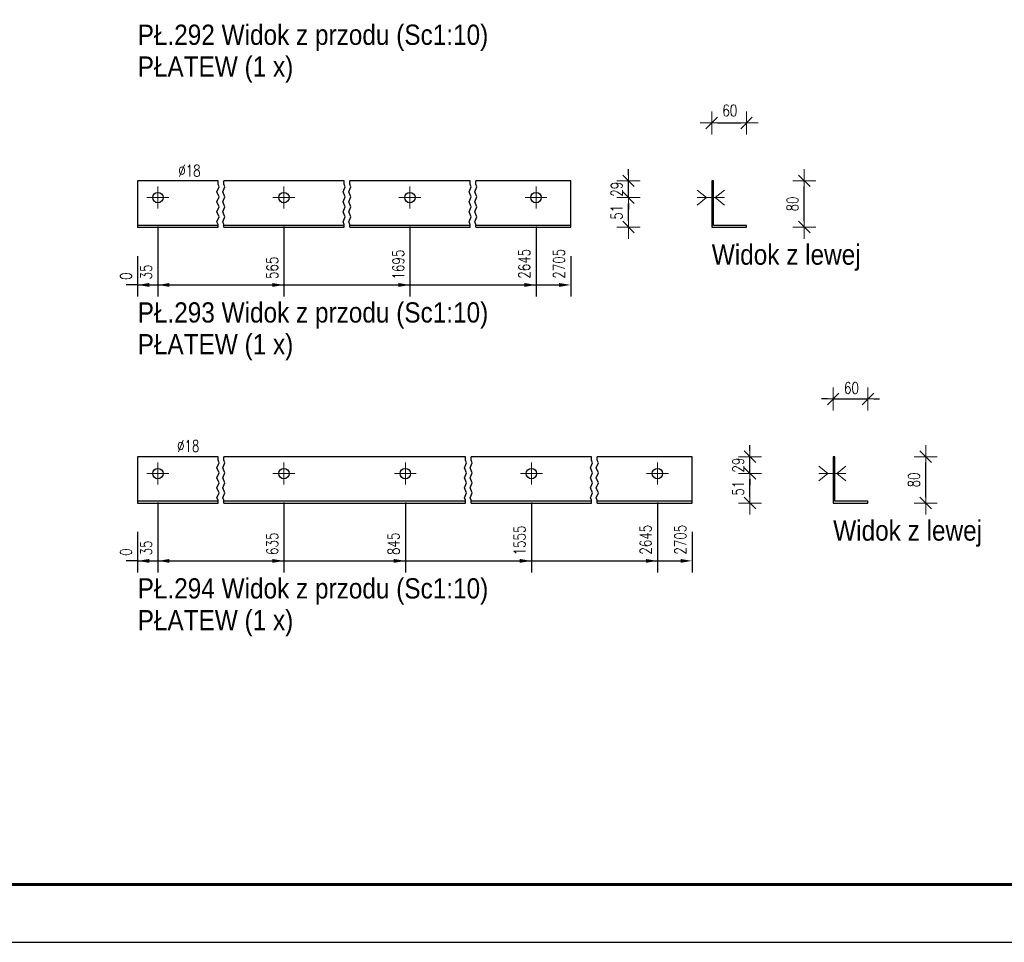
# Model space of a CAD drawing. Header units: millimetres. Extents: x -134 to 978, y 9358 to 10027.
# Tile 28 of 44: x 434 to 604, y 9358 to 9517. Entities that reach past the tile are written whole.
import ezdxf

# ---------------------------------------------------------------- set-up
doc = ezdxf.new("R2010")
doc.units = ezdxf.units.MM
doc.header["$LTSCALE"] = 10
doc.linetypes.add('HIDDEN', pattern=[0.375, 0.25, -0.125])
doc.linetypes.add('MITTE', pattern=[2, 1.25, -0.25, 0.25, -0.25])
doc.layers.get('Defpoints').update_dxf_attribs({"color": 1})
doc.layers.add('_FORMATKA', color=8, linetype='Continuous', plot=False)
for name, color, linetype, lineweight in [('_RAMKA', 7, 'Continuous', 35), ('PS_Bolt', 4, 'Continuous', 13), ('PS_DIM', 4, 'Continuous', 13), ('PS_Hidden', 2, 'HIDDEN', 9), ('PS_Mid', 5, 'MITTE', 15), ('PS_Shape', 161, 'Continuous', 30), ('PS_SOLID', 7, 'Continuous', 30), ('PS_TEXT', 3, 'Continuous', 18)]:
    doc.layers.add(name, color=color, linetype=linetype, lineweight=lineweight)
doc.styles.add('gil', font='txt', dxfattribs={"width": 0.9})
doc.styles.add('simplex', font='simplex.shx', dxfattribs={"width": 0.75})
doc.dimstyles.new('1_10_GŁ_DS1-LS10', dxfattribs={"dimtxt": 2, "dimasz": 2, "dimexe": 2, "dimexo": 5, "dimgap": 1, "dimtad": 1, "dimjust": 4, "dimdec": 0, "dimlfac": 10, "dimtxsty": 'simplex', "dimblk1": 'NONE', "dimsah": 1, "dimcen": 2, "dimclrd": 256, "dimclre": 256, "dimclrt": 3, "dimadec": 1, "dimazin": 0, "dimtfac": 1, "dimtdec": 0, "dimtmove": 2, "dimatfit": 3, "dimfxl": 1, "dimarcsym": 0})
doc.dimstyles.new('1_10_PRZ_DS1-LS10', dxfattribs={"dimtxt": 2, "dimasz": 1, "dimexe": 2, "dimexo": 5, "dimgap": 1, "dimtad": 1, "dimdec": 0, "dimlfac": 10, "dimtxsty": 'simplex', "dimblk": 'dimznak', "dimcen": 2, "dimse1": 1, "dimse2": 1, "dimclrt": 3, "dimadec": 1, "dimazin": 0, "dimtfac": 1, "dimtdec": 0, "dimtix": 1, "dimtmove": 2, "dimatfit": 3, "dimldrblk": 'dim-grot', "dimfxl": 1, "dimarcsym": 0})

# ---------------------------------------------------------------- blocks, each defined once
blk = doc.blocks.new('*D387')
at = {"layer": 'Defpoints', "color": 0, "transparency": 16777216}
for p in [(454.3, 9481.44), (454.3, 9481.44), (454.3, 9471.44)]:
    blk.add_point(p, dxfattribs=at)
at = {"layer": 'PS_DIM', "lineweight": -2, "transparency": 16777216}
for p, q in [((454.3, 9476.44), (454.3, 9469.44)), ((454.3, 9476.44), (454.3, 9469.44)), ((454.3, 9471.44), (452.3, 9471.44)), ((454.3, 9471.44), (454.3, 9471.44)), ((456.3, 9471.44), (458.3, 9471.44))]:
    blk.add_line(p, q, dxfattribs=at)
at = {"layer": 'PS_DIM', "transparency": 16777216}
blk.add_solid([(456.3, 9471.77), (456.3, 9471.11), (454.3, 9471.44)], dxfattribs=at)
at = {"layer": 'PS_DIM', "color": 3, "transparency": 16777216, "insert": (452.28, 9472.96), "char_height": 2, "attachment_point": 5, "rotation": 90, "style": 'simplex'}
blk.add_mtext('0', dxfattribs=at)
blk = doc.blocks.new('_None')
blk = doc.blocks.new('*D388')
at = {"layer": 'Defpoints', "color": 0, "transparency": 16777216}
for p in [(457.8, 9486.54), (454.3, 9481.44), (457.8, 9471.44)]:
    blk.add_point(p, dxfattribs=at)
at = {"layer": 'PS_DIM', "lineweight": -2, "transparency": 16777216}
for p, q in [((457.8, 9481.54), (457.8, 9469.44)), ((454.3, 9476.44), (454.3, 9469.44)), ((454.3, 9471.44), (452.3, 9471.44)), ((454.3, 9471.44), (457.8, 9471.44)), ((459.8, 9471.44), (461.8, 9471.44))]:
    blk.add_line(p, q, dxfattribs=at)
at = {"layer": 'PS_DIM', "transparency": 16777216}
blk.add_solid([(459.8, 9471.77), (459.8, 9471.11), (457.8, 9471.44)], dxfattribs=at)
at = {"layer": 'PS_DIM', "color": 3, "transparency": 16777216, "insert": (455.78, 9473.67), "char_height": 2, "attachment_point": 5, "rotation": 90, "style": 'simplex'}
blk.add_mtext('35', dxfattribs=at)
blk = doc.blocks.new('*D389')
at = {"layer": 'Defpoints', "color": 0, "transparency": 16777216}
for p in [(479.6, 9486.54), (454.3, 9481.44), (479.6, 9471.44)]:
    blk.add_point(p, dxfattribs=at)
at = {"layer": 'PS_DIM', "lineweight": -2, "transparency": 16777216}
for p, q in [((479.6, 9481.54), (479.6, 9469.44)), ((454.3, 9476.44), (454.3, 9469.44)), ((454.3, 9471.44), (477.6, 9471.44))]:
    blk.add_line(p, q, dxfattribs=at)
at = {"layer": 'PS_DIM', "transparency": 16777216}
blk.add_solid([(477.6, 9471.77), (477.6, 9471.11), (479.6, 9471.44)], dxfattribs=at)
at = {"layer": 'PS_DIM', "color": 3, "transparency": 16777216, "insert": (477.58, 9474.39), "char_height": 2, "attachment_point": 5, "rotation": 90, "style": 'simplex'}
blk.add_mtext('565', dxfattribs=at)
blk = doc.blocks.new('*D390')
at = {"layer": 'Defpoints', "color": 0, "transparency": 16777216}
for p in [(501.4, 9486.54), (454.3, 9481.44), (501.4, 9471.44)]:
    blk.add_point(p, dxfattribs=at)
at = {"layer": 'PS_DIM', "lineweight": -2, "transparency": 16777216}
for p, q in [((501.4, 9481.54), (501.4, 9469.44)), ((454.3, 9476.44), (454.3, 9469.44)), ((454.3, 9471.44), (499.4, 9471.44))]:
    blk.add_line(p, q, dxfattribs=at)
at = {"layer": 'PS_DIM', "transparency": 16777216}
blk.add_solid([(499.4, 9471.77), (499.4, 9471.11), (501.4, 9471.44)], dxfattribs=at)
at = {"layer": 'PS_DIM', "color": 3, "transparency": 16777216, "insert": (499.38, 9474.96), "char_height": 2, "attachment_point": 5, "rotation": 90, "style": 'simplex'}
blk.add_mtext('1695', dxfattribs=at)
blk = doc.blocks.new('*D391')
at = {"layer": 'Defpoints', "color": 0, "transparency": 16777216}
for p in [(523.2, 9486.54), (454.3, 9481.44), (523.2, 9471.44)]:
    blk.add_point(p, dxfattribs=at)
at = {"layer": 'PS_DIM', "lineweight": -2, "transparency": 16777216}
for p, q in [((523.2, 9481.54), (523.2, 9469.44)), ((454.3, 9476.44), (454.3, 9469.44)), ((454.3, 9471.44), (521.2, 9471.44))]:
    blk.add_line(p, q, dxfattribs=at)
at = {"layer": 'PS_DIM', "transparency": 16777216}
blk.add_solid([(521.2, 9471.77), (521.2, 9471.11), (523.2, 9471.44)], dxfattribs=at)
at = {"layer": 'PS_DIM', "color": 3, "transparency": 16777216, "insert": (521.18, 9475.1), "char_height": 2, "attachment_point": 5, "rotation": 90, "style": 'simplex'}
blk.add_mtext('2645', dxfattribs=at)
blk = doc.blocks.new('*D392')
at = {"layer": 'Defpoints', "color": 0, "transparency": 16777216}
for p in [(454.3, 9481.44), (529.2, 9481.44), (529.2, 9471.44)]:
    blk.add_point(p, dxfattribs=at)
at = {"layer": 'PS_DIM', "lineweight": -2, "transparency": 16777216}
for p, q in [((454.3, 9476.44), (454.3, 9469.44)), ((529.2, 9476.44), (529.2, 9469.44)), ((454.3, 9471.44), (527.2, 9471.44))]:
    blk.add_line(p, q, dxfattribs=at)
at = {"layer": 'PS_DIM', "transparency": 16777216}
blk.add_solid([(527.2, 9471.77), (527.2, 9471.11), (529.2, 9471.44)], dxfattribs=at)
at = {"layer": 'PS_DIM', "color": 3, "transparency": 16777216, "insert": (527.18, 9475.1), "char_height": 2, "attachment_point": 5, "rotation": 90, "style": 'simplex'}
blk.add_mtext('2705', dxfattribs=at)
blk = doc.blocks.new('dimznak')
at = {"color": 0}
for points in [[(0, 2), (0, -2)], [(-2, 0), (2, 0)]]:
    blk.add_lwpolyline(points, dxfattribs=at)
at = {"color": 2}
blk.add_lwpolyline([(1, 1), (-1, -1)], dxfattribs=at)
blk = doc.blocks.new('*D393')
at = {"layer": 'Defpoints', "color": 0, "transparency": 16777216}
for p in [(523.2, 9486.54), (539.2, 9486.54), (523.2, 9481.44)]:
    blk.add_point(p, dxfattribs=at)
at = {"layer": 'PS_DIM', "color": 0, "lineweight": -2, "transparency": 16777216}
blk.add_line((539.2, 9482.44), (539.2, 9485.54), dxfattribs=at)
for p, rotation in [((539.2, 9486.54), 90), ((539.2, 9481.44), 270)]:
    blk.add_blockref('dimznak', p, dxfattribs=dict(at, rotation=rotation))
at = {"layer": 'PS_DIM', "color": 3, "transparency": 16777216, "insert": (537.16, 9483.99), "char_height": 2, "attachment_point": 5, "rotation": 90, "style": 'simplex'}
blk.add_mtext('51', dxfattribs=at)
blk = doc.blocks.new('dim-grot')
blk.add_hatch(color=256).paths.add_polyline_path([(0, 0), (-2, 0.5), (-2, -0.5)])
blk.add_lwpolyline([(0, 0), (-2, 0.5), (-2, -0.5), (0, 0)])
blk = doc.blocks.new('*D394')
at = {"layer": 'Defpoints', "color": 0, "transparency": 16777216}
for p in [(523.2, 9489.44), (539.2, 9489.44), (523.2, 9486.54)]:
    blk.add_point(p, dxfattribs=at)
at = {"layer": 'PS_DIM', "color": 0, "lineweight": -2, "transparency": 16777216}
for p, q in [((539.2, 9490.44), (539.2, 9491.44)), ((539.2, 9486.54), (539.2, 9489.44)), ((539.2, 9485.54), (539.2, 9484.54))]:
    blk.add_line(p, q, dxfattribs=at)
for p, rotation in [((539.2, 9489.44), 270), ((539.2, 9486.54), 90)]:
    blk.add_blockref('dimznak', p, dxfattribs=dict(at, rotation=rotation))
at = {"layer": 'PS_DIM', "color": 3, "transparency": 16777216, "insert": (537.16, 9487.99), "char_height": 2, "attachment_point": 5, "rotation": 90, "style": 'simplex'}
blk.add_mtext('29', dxfattribs=at)
blk = doc.blocks.new('*D395')
at = {"layer": 'Defpoints', "color": 0, "transparency": 16777216}
for p in [(559.6, 9499.44), (553.6, 9489.44), (559.6, 9481.59)]:
    blk.add_point(p, dxfattribs=at)
at = {"layer": 'PS_DIM', "color": 0, "lineweight": -2, "transparency": 16777216}
blk.add_line((554.6, 9499.44), (558.6, 9499.44), dxfattribs=at)
at = {"layer": 'PS_DIM', "color": 0, "lineweight": -2, "transparency": 16777216, "rotation": 180}
blk.add_blockref('dimznak', (553.6, 9499.44), dxfattribs=at)
at = {"layer": 'PS_DIM', "color": 0, "lineweight": -2, "transparency": 16777216}
blk.add_blockref('dimznak', (559.6, 9499.44), dxfattribs=at)
at = {"layer": 'PS_DIM', "color": 3, "transparency": 16777216, "insert": (556.72, 9501.59), "char_height": 2, "attachment_point": 5, "style": 'simplex'}
blk.add_mtext('60', dxfattribs=at)
blk = doc.blocks.new('*D396')
at = {"layer": 'Defpoints', "color": 0, "transparency": 16777216}
for p in [(559.6, 9489.44), (569.6, 9489.44), (559.6, 9481.44)]:
    blk.add_point(p, dxfattribs=at)
at = {"layer": 'PS_DIM', "color": 0, "lineweight": -2, "transparency": 16777216}
blk.add_line((569.6, 9482.44), (569.6, 9488.44), dxfattribs=at)
for p, rotation in [((569.6, 9489.44), 90), ((569.6, 9481.44), 270)]:
    blk.add_blockref('dimznak', p, dxfattribs=dict(at, rotation=rotation))
at = {"layer": 'PS_DIM', "color": 3, "transparency": 16777216, "insert": (567.56, 9485.44), "char_height": 2, "attachment_point": 5, "rotation": 90, "style": 'simplex'}
blk.add_mtext('80', dxfattribs=at)
blk = doc.blocks.new('*D397')
at = {"layer": 'Defpoints', "color": 0, "transparency": 16777216}
for p in [(454.3, 9433.74), (454.3, 9433.74), (454.3, 9423.74)]:
    blk.add_point(p, dxfattribs=at)
at = {"layer": 'PS_DIM', "lineweight": -2, "transparency": 16777216}
for p, q in [((454.3, 9428.74), (454.3, 9421.74)), ((454.3, 9428.74), (454.3, 9421.74)), ((454.3, 9423.74), (452.3, 9423.74)), ((454.3, 9423.74), (454.3, 9423.74)), ((456.3, 9423.74), (458.3, 9423.74))]:
    blk.add_line(p, q, dxfattribs=at)
at = {"layer": 'PS_DIM', "transparency": 16777216}
blk.add_solid([(456.3, 9424.07), (456.3, 9423.41), (454.3, 9423.74)], dxfattribs=at)
at = {"layer": 'PS_DIM', "color": 3, "transparency": 16777216, "insert": (452.28, 9425.26), "char_height": 2, "attachment_point": 5, "rotation": 90, "style": 'simplex'}
blk.add_mtext('0', dxfattribs=at)
blk = doc.blocks.new('*D398')
at = {"layer": 'Defpoints', "color": 0, "transparency": 16777216}
for p in [(457.8, 9438.84), (454.3, 9433.74), (457.8, 9423.74)]:
    blk.add_point(p, dxfattribs=at)
at = {"layer": 'PS_DIM', "lineweight": -2, "transparency": 16777216}
for p, q in [((457.8, 9433.84), (457.8, 9421.74)), ((454.3, 9428.74), (454.3, 9421.74)), ((454.3, 9423.74), (452.3, 9423.74)), ((454.3, 9423.74), (457.8, 9423.74)), ((459.8, 9423.74), (461.8, 9423.74))]:
    blk.add_line(p, q, dxfattribs=at)
at = {"layer": 'PS_DIM', "transparency": 16777216}
blk.add_solid([(459.8, 9424.07), (459.8, 9423.41), (457.8, 9423.74)], dxfattribs=at)
at = {"layer": 'PS_DIM', "color": 3, "transparency": 16777216, "insert": (455.78, 9425.97), "char_height": 2, "attachment_point": 5, "rotation": 90, "style": 'simplex'}
blk.add_mtext('35', dxfattribs=at)
blk = doc.blocks.new('*D399')
at = {"layer": 'Defpoints', "color": 0, "transparency": 16777216}
for p in [(479.6, 9438.84), (454.3, 9433.74), (479.6, 9423.74)]:
    blk.add_point(p, dxfattribs=at)
at = {"layer": 'PS_DIM', "lineweight": -2, "transparency": 16777216}
for p, q in [((479.6, 9433.84), (479.6, 9421.74)), ((454.3, 9428.74), (454.3, 9421.74)), ((454.3, 9423.74), (477.6, 9423.74))]:
    blk.add_line(p, q, dxfattribs=at)
at = {"layer": 'PS_DIM', "transparency": 16777216}
blk.add_solid([(477.6, 9424.07), (477.6, 9423.41), (479.6, 9423.74)], dxfattribs=at)
at = {"layer": 'PS_DIM', "color": 3, "transparency": 16777216, "insert": (477.58, 9426.69), "char_height": 2, "attachment_point": 5, "rotation": 90, "style": 'simplex'}
blk.add_mtext('635', dxfattribs=at)
blk = doc.blocks.new('*D400')
at = {"layer": 'Defpoints', "color": 0, "transparency": 16777216}
for p in [(500.6, 9438.84), (454.3, 9433.74), (500.6, 9423.74)]:
    blk.add_point(p, dxfattribs=at)
at = {"layer": 'PS_DIM', "lineweight": -2, "transparency": 16777216}
for p, q in [((500.6, 9433.84), (500.6, 9421.74)), ((454.3, 9428.74), (454.3, 9421.74)), ((454.3, 9423.74), (498.6, 9423.74))]:
    blk.add_line(p, q, dxfattribs=at)
at = {"layer": 'PS_DIM', "transparency": 16777216}
blk.add_solid([(498.6, 9424.07), (498.6, 9423.41), (500.6, 9423.74)], dxfattribs=at)
at = {"layer": 'PS_DIM', "color": 3, "transparency": 16777216, "insert": (498.58, 9426.69), "char_height": 2, "attachment_point": 5, "rotation": 90, "style": 'simplex'}
blk.add_mtext('845', dxfattribs=at)
blk = doc.blocks.new('*D401')
at = {"layer": 'Defpoints', "color": 0, "transparency": 16777216}
for p in [(522.4, 9438.84), (454.3, 9433.74), (522.4, 9423.74)]:
    blk.add_point(p, dxfattribs=at)
at = {"layer": 'PS_DIM', "lineweight": -2, "transparency": 16777216}
for p, q in [((522.4, 9433.84), (522.4, 9421.74)), ((454.3, 9428.74), (454.3, 9421.74)), ((454.3, 9423.74), (520.4, 9423.74))]:
    blk.add_line(p, q, dxfattribs=at)
at = {"layer": 'PS_DIM', "transparency": 16777216}
blk.add_solid([(520.4, 9424.07), (520.4, 9423.41), (522.4, 9423.74)], dxfattribs=at)
at = {"layer": 'PS_DIM', "color": 3, "transparency": 16777216, "insert": (520.38, 9427.26), "char_height": 2, "attachment_point": 5, "rotation": 90, "style": 'simplex'}
blk.add_mtext('1555', dxfattribs=at)
blk = doc.blocks.new('*D402')
at = {"layer": 'Defpoints', "color": 0, "transparency": 16777216}
for p in [(544.2, 9438.84), (454.3, 9433.74), (544.2, 9423.74)]:
    blk.add_point(p, dxfattribs=at)
at = {"layer": 'PS_DIM', "lineweight": -2, "transparency": 16777216}
for p, q in [((544.2, 9433.84), (544.2, 9421.74)), ((454.3, 9428.74), (454.3, 9421.74)), ((454.3, 9423.74), (542.2, 9423.74))]:
    blk.add_line(p, q, dxfattribs=at)
at = {"layer": 'PS_DIM', "transparency": 16777216}
blk.add_solid([(542.2, 9424.07), (542.2, 9423.41), (544.2, 9423.74)], dxfattribs=at)
at = {"layer": 'PS_DIM', "color": 3, "transparency": 16777216, "insert": (542.18, 9427.4), "char_height": 2, "attachment_point": 5, "rotation": 90, "style": 'simplex'}
blk.add_mtext('2645', dxfattribs=at)
blk = doc.blocks.new('*D403')
at = {"layer": 'Defpoints', "color": 0, "transparency": 16777216}
for p in [(454.3, 9433.74), (550.2, 9433.74), (550.2, 9423.74)]:
    blk.add_point(p, dxfattribs=at)
at = {"layer": 'PS_DIM', "lineweight": -2, "transparency": 16777216}
for p, q in [((454.3, 9428.74), (454.3, 9421.74)), ((550.2, 9428.74), (550.2, 9421.74)), ((454.3, 9423.74), (548.2, 9423.74))]:
    blk.add_line(p, q, dxfattribs=at)
at = {"layer": 'PS_DIM', "transparency": 16777216}
blk.add_solid([(548.2, 9424.07), (548.2, 9423.41), (550.2, 9423.74)], dxfattribs=at)
at = {"layer": 'PS_DIM', "color": 3, "transparency": 16777216, "insert": (548.18, 9427.4), "char_height": 2, "attachment_point": 5, "rotation": 90, "style": 'simplex'}
blk.add_mtext('2705', dxfattribs=at)
blk = doc.blocks.new('*D404')
at = {"layer": 'Defpoints', "color": 0, "transparency": 16777216}
for p in [(544.2, 9438.84), (560.2, 9438.84), (544.2, 9433.74)]:
    blk.add_point(p, dxfattribs=at)
at = {"layer": 'PS_DIM', "color": 0, "lineweight": -2, "transparency": 16777216}
blk.add_line((560.2, 9434.74), (560.2, 9437.84), dxfattribs=at)
for p, rotation in [((560.2, 9438.84), 90), ((560.2, 9433.74), 270)]:
    blk.add_blockref('dimznak', p, dxfattribs=dict(at, rotation=rotation))
at = {"layer": 'PS_DIM', "color": 3, "transparency": 16777216, "insert": (558.16, 9436.29), "char_height": 2, "attachment_point": 5, "rotation": 90, "style": 'simplex'}
blk.add_mtext('51', dxfattribs=at)
blk = doc.blocks.new('*D405')
at = {"layer": 'Defpoints', "color": 0, "transparency": 16777216}
for p in [(544.2, 9441.74), (560.2, 9441.74), (544.2, 9438.84)]:
    blk.add_point(p, dxfattribs=at)
at = {"layer": 'PS_DIM', "color": 0, "lineweight": -2, "transparency": 16777216}
for p, q in [((560.2, 9442.74), (560.2, 9443.74)), ((560.2, 9438.84), (560.2, 9441.74)), ((560.2, 9437.84), (560.2, 9436.84))]:
    blk.add_line(p, q, dxfattribs=at)
for p, rotation in [((560.2, 9441.74), 270), ((560.2, 9438.84), 90)]:
    blk.add_blockref('dimznak', p, dxfattribs=dict(at, rotation=rotation))
at = {"layer": 'PS_DIM', "color": 3, "transparency": 16777216, "insert": (558.16, 9440.29), "char_height": 2, "attachment_point": 5, "rotation": 90, "style": 'simplex'}
blk.add_mtext('29', dxfattribs=at)
blk = doc.blocks.new('*D406')
at = {"layer": 'Defpoints', "color": 0, "transparency": 16777216}
for p in [(580.6, 9451.74), (574.6, 9441.74), (580.6, 9434.04)]:
    blk.add_point(p, dxfattribs=at)
at = {"layer": 'PS_DIM', "color": 0, "lineweight": -2, "transparency": 16777216}
for p, q in [((573.6, 9451.74), (572.6, 9451.74)), ((574.6, 9451.74), (580.6, 9451.74)), ((581.6, 9451.74), (582.6, 9451.74))]:
    blk.add_line(p, q, dxfattribs=at)
blk.add_blockref('dimznak', (574.6, 9451.74), dxfattribs=at)
at = {"layer": 'PS_DIM', "color": 0, "lineweight": -2, "transparency": 16777216, "rotation": 180}
blk.add_blockref('dimznak', (580.6, 9451.74), dxfattribs=at)
at = {"layer": 'PS_DIM', "color": 3, "transparency": 16777216, "insert": (577.76, 9453.64), "char_height": 2, "attachment_point": 5, "style": 'simplex'}
blk.add_mtext('60', dxfattribs=at)
blk = doc.blocks.new('*D407')
at = {"layer": 'Defpoints', "color": 0, "transparency": 16777216}
for p in [(580.6, 9441.74), (590.6, 9441.74), (580.6, 9433.74)]:
    blk.add_point(p, dxfattribs=at)
at = {"layer": 'PS_DIM', "color": 0, "lineweight": -2, "transparency": 16777216}
blk.add_line((590.6, 9434.74), (590.6, 9440.74), dxfattribs=at)
for p, rotation in [((590.6, 9441.74), 90), ((590.6, 9433.74), 270)]:
    blk.add_blockref('dimznak', p, dxfattribs=dict(at, rotation=rotation))
at = {"layer": 'PS_DIM', "color": 3, "transparency": 16777216, "insert": (588.56, 9437.74), "char_height": 2, "attachment_point": 5, "rotation": 90, "style": 'simplex'}
blk.add_mtext('80', dxfattribs=at)
blk = doc.blocks.new('*U506')
at = {"layer": '_FORMATKA', "lineweight": -3}
blk.add_lwpolyline([(-1100, 0), (0, 0), (0, 594), (-1100, 594)], close=True, dxfattribs=at)
at = {"layer": '_RAMKA', "lineweight": -3, "const_width": 0.5}
blk.add_lwpolyline([(-1070, 10), (-10, 10), (-10, 584), (-1070, 584)], close=True, dxfattribs=at)
blk = doc.blocks.new('*X843')
at = {"color": 3, "style": 'gil', "width": 0.9}
for s, p in [('PŁ.292 Widok z przodu (Sc1:10)', (454.3, 9512.94)), ('PŁATEW (1 x)', (454.3, 9507.44))]:
    blk.add_text(s, height=3.5, dxfattribs=at).set_placement(p)
blk = doc.blocks.new('*X848')
at = {"color": 3, "linetype": 'Continuous'}
blk.add_line((501.4, 9486.54), (501.4, 9486.54), dxfattribs=at)
blk.add_line((501.4, 9486.54), (501.4, 9486.54), dxfattribs=at)
blk.add_line((501.4, 9486.54), (501.4, 9486.54), dxfattribs=at)
blk.add_line((501.4, 9486.54), (501.4, 9486.54), dxfattribs=at)
blk.add_line((501.4, 9486.54), (501.4, 9486.54), dxfattribs=at)
blk = doc.blocks.new('*X849')
at = {"color": 3, "linetype": 'Continuous'}
blk.add_line((523.2, 9486.54), (523.2, 9486.54), dxfattribs=at)
blk.add_line((523.2, 9486.54), (523.2, 9486.54), dxfattribs=at)
blk.add_line((523.2, 9486.54), (523.2, 9486.54), dxfattribs=at)
blk.add_line((523.2, 9486.54), (523.2, 9486.54), dxfattribs=at)
blk.add_line((523.2, 9486.54), (523.2, 9486.54), dxfattribs=at)
blk = doc.blocks.new('*X850')
at = {"color": 1}
for p, q in [((468.2, 9488.85), (468.2, 9489.44)), ((468.38, 9488.41), (468.2, 9488.85)), ((469.2, 9488.85), (469.2, 9489.44)), ((469.38, 9488.41), (469.2, 9488.85)), ((490, 9488.85), (490, 9489.44)), ((490.18, 9488.41), (490, 9488.85)), ((491, 9488.85), (491, 9489.44)), ((491.18, 9488.41), (491, 9488.85)), ((511.8, 9488.85), (511.8, 9489.44)), ((511.98, 9488.41), (511.8, 9488.85)), ((512.8, 9488.85), (512.8, 9489.44)), ((512.98, 9488.41), (512.8, 9488.85)), ((468.02, 9487.54), (468.38, 9488.41)), ((468.38, 9486.68), (468.02, 9487.54)), ((469.02, 9487.54), (469.38, 9488.41)), ((469.38, 9486.68), (469.02, 9487.54)), ((489.82, 9487.54), (490.18, 9488.41)), ((490.18, 9486.68), (489.82, 9487.54)), ((490.82, 9487.54), (491.18, 9488.41)), ((491.18, 9486.68), (490.82, 9487.54)), ((511.62, 9487.54), (511.98, 9488.41)), ((511.98, 9486.68), (511.62, 9487.54)), ((512.62, 9487.54), (512.98, 9488.41)), ((512.98, 9486.68), (512.62, 9487.54)), ((468.02, 9485.81), (468.38, 9486.68)), ((468.38, 9484.94), (468.02, 9485.81)), ((469.02, 9485.81), (469.38, 9486.68)), ((469.38, 9484.94), (469.02, 9485.81)), ((489.82, 9485.81), (490.18, 9486.68)), ((490.18, 9484.94), (489.82, 9485.81)), ((490.82, 9485.81), (491.18, 9486.68)), ((491.18, 9484.94), (490.82, 9485.81)), ((511.62, 9485.81), (511.98, 9486.68)), ((511.98, 9484.94), (511.62, 9485.81)), ((512.62, 9485.81), (512.98, 9486.68)), ((512.98, 9484.94), (512.62, 9485.81)), ((468.02, 9484.08), (468.38, 9484.94)), ((468.38, 9483.21), (468.02, 9484.08)), ((469.02, 9484.08), (469.38, 9484.94)), ((469.38, 9483.21), (469.02, 9484.08)), ((489.82, 9484.08), (490.18, 9484.94)), ((490.18, 9483.21), (489.82, 9484.08)), ((490.82, 9484.08), (491.18, 9484.94)), ((491.18, 9483.21), (490.82, 9484.08)), ((511.62, 9484.08), (511.98, 9484.94)), ((511.98, 9483.21), (511.62, 9484.08)), ((512.62, 9484.08), (512.98, 9484.94)), ((512.98, 9483.21), (512.62, 9484.08)), ((468.02, 9482.34), (468.38, 9483.21)), ((468.2, 9481.91), (468.02, 9482.34)), ((469.02, 9482.34), (469.38, 9483.21)), ((469.2, 9481.91), (469.02, 9482.34)), ((489.82, 9482.34), (490.18, 9483.21)), ((490, 9481.91), (489.82, 9482.34)), ((490.82, 9482.34), (491.18, 9483.21)), ((491, 9481.91), (490.82, 9482.34)), ((511.62, 9482.34), (511.98, 9483.21)), ((511.8, 9481.91), (511.62, 9482.34)), ((512.62, 9482.34), (512.98, 9483.21)), ((512.8, 9481.91), (512.62, 9482.34)), ((468.2, 9481.44), (468.2, 9481.91)), ((469.2, 9481.44), (469.2, 9481.91)), ((490, 9481.44), (490, 9481.91)), ((491, 9481.44), (491, 9481.91)), ((511.8, 9481.44), (511.8, 9481.91)), ((512.8, 9481.44), (512.8, 9481.91))]:
    blk.add_line(p, q, dxfattribs=at)
at = {"layer": 'PS_Mid', "color": 5, "linetype": 'MITTE'}
for p, q in [((457.8, 9488.44), (457.8, 9484.64)), ((479.6, 9488.44), (479.6, 9484.64)), ((501.4, 9488.44), (501.4, 9484.64)), ((523.2, 9488.44), (523.2, 9484.64)), ((459.7, 9486.54), (455.9, 9486.54)), ((481.5, 9486.54), (477.7, 9486.54)), ((503.3, 9486.54), (499.5, 9486.54)), ((525.1, 9486.54), (521.3, 9486.54))]:
    blk.add_line(p, q, dxfattribs=at)
at = {"layer": 'PS_SOLID', "color": 7, "linetype": 'Continuous'}
for p, q in [((457.8, 9489.44), (454.3, 9489.44)), ((454.3, 9489.44), (454.3, 9481.74)), ((468.2, 9489.44), (457.8, 9489.44)), ((479.6, 9489.44), (469.2, 9489.44)), ((490, 9489.44), (479.6, 9489.44)), ((501.4, 9489.44), (491, 9489.44)), ((511.8, 9489.44), (501.4, 9489.44)), ((523.2, 9489.44), (512.8, 9489.44)), ((529.2, 9489.44), (523.2, 9489.44)), ((529.2, 9481.74), (529.2, 9489.44)), ((468.2, 9481.74), (454.3, 9481.74)), ((454.3, 9481.74), (454.3, 9481.44)), ((454.3, 9481.44), (468.2, 9481.44)), ((490, 9481.74), (469.2, 9481.74)), ((469.2, 9481.44), (490, 9481.44)), ((511.8, 9481.74), (491, 9481.74)), ((491, 9481.44), (511.8, 9481.44)), ((529.2, 9481.74), (512.8, 9481.74)), ((512.8, 9481.44), (529.2, 9481.44)), ((529.2, 9481.44), (529.2, 9481.74))]:
    blk.add_line(p, q, dxfattribs=at)
at = {"layer": 'PS_SOLID', "color": 7}
for centre in [(457.8, 9486.54), (479.6, 9486.54), (501.4, 9486.54), (523.2, 9486.54)]:
    blk.add_circle(centre, 0.9, dxfattribs=at)
blk = doc.blocks.new('*X851')
at = {"color": 3, "style": 'gil', "width": 0.9}
for s, p in [('PŁ.293 Widok z przodu (Sc1:10)', (454.3, 9464.94)), ('PŁATEW (1 x)', (454.3, 9459.44))]:
    blk.add_text(s, height=3.5, dxfattribs=at).set_placement(p)
blk = doc.blocks.new('*X852')
at = {"color": 3, "linetype": 'Continuous'}
for p, q in [((551.1, 9487.82), (552.7, 9486.54)), ((555.8, 9487.82), (554.2, 9486.54)), ((552.7, 9486.54), (551.1, 9485.26)), ((555.8, 9486.54), (551.1, 9486.54)), ((554.2, 9486.54), (555.8, 9485.26))]:
    blk.add_line(p, q, dxfattribs=at)
blk = doc.blocks.new('*X853')
at = {"color": 3, "linetype": 'Continuous'}
for p, q in [((551.1, 9487.82), (552.7, 9486.54)), ((555.8, 9487.82), (554.2, 9486.54)), ((552.7, 9486.54), (551.1, 9485.26)), ((555.8, 9486.54), (551.1, 9486.54)), ((554.2, 9486.54), (555.8, 9485.26))]:
    blk.add_line(p, q, dxfattribs=at)
blk = doc.blocks.new('*X854')
at = {"layer": 'PS_Hidden', "color": 2, "linetype": 'HIDDEN'}
for p, q in [((553.9, 9487.44), (553.6, 9487.44)), ((553.6, 9485.64), (553.9, 9485.64))]:
    blk.add_line(p, q, dxfattribs=at)
at = {"layer": 'PS_SOLID', "color": 7, "linetype": 'Continuous'}
for p, q in [((553.9, 9489.44), (553.6, 9489.44)), ((553.6, 9489.44), (553.6, 9481.44)), ((553.9, 9486.54), (553.9, 9489.44)), ((553.9, 9481.74), (553.9, 9486.54)), ((553.6, 9481.44), (559.6, 9481.44)), ((559.6, 9481.74), (553.9, 9481.74)), ((559.6, 9481.44), (559.6, 9481.74))]:
    blk.add_line(p, q, dxfattribs=at)
blk = doc.blocks.new('*X855')
at = {"color": 3, "style": 'gil', "width": 0.9}
blk.add_text('Widok z lewej', height=3.5, dxfattribs=at).set_placement((553.6, 9474.94))
blk = doc.blocks.new('*X856')
at = {"color": 3, "linetype": 'Continuous'}
blk.add_line((544.2, 9438.84), (544.2, 9438.84), dxfattribs=at)
blk.add_line((544.2, 9438.84), (544.2, 9438.84), dxfattribs=at)
blk.add_line((544.2, 9438.84), (544.2, 9438.84), dxfattribs=at)
blk.add_line((544.2, 9438.84), (544.2, 9438.84), dxfattribs=at)
blk.add_line((544.2, 9438.84), (544.2, 9438.84), dxfattribs=at)
blk = doc.blocks.new('*X857')
at = {"color": 1}
for p, q in [((468.2, 9441.15), (468.2, 9441.74)), ((468.38, 9440.71), (468.2, 9441.15)), ((469.2, 9441.15), (469.2, 9441.74)), ((469.38, 9440.71), (469.2, 9441.15)), ((511, 9441.15), (511, 9441.74)), ((511.18, 9440.71), (511, 9441.15)), ((512, 9441.15), (512, 9441.74)), ((512.18, 9440.71), (512, 9441.15)), ((532.8, 9441.15), (532.8, 9441.74)), ((532.98, 9440.71), (532.8, 9441.15)), ((533.8, 9441.15), (533.8, 9441.74)), ((533.98, 9440.71), (533.8, 9441.15)), ((468.02, 9439.84), (468.38, 9440.71)), ((468.38, 9438.98), (468.02, 9439.84)), ((469.02, 9439.84), (469.38, 9440.71)), ((469.38, 9438.98), (469.02, 9439.84)), ((510.82, 9439.84), (511.18, 9440.71)), ((511.18, 9438.98), (510.82, 9439.84)), ((511.82, 9439.84), (512.18, 9440.71)), ((512.18, 9438.98), (511.82, 9439.84)), ((532.62, 9439.84), (532.98, 9440.71)), ((532.98, 9438.98), (532.62, 9439.84)), ((533.62, 9439.84), (533.98, 9440.71)), ((533.98, 9438.98), (533.62, 9439.84)), ((468.02, 9438.11), (468.38, 9438.98)), ((468.38, 9437.24), (468.02, 9438.11)), ((469.02, 9438.11), (469.38, 9438.98)), ((469.38, 9437.24), (469.02, 9438.11)), ((510.82, 9438.11), (511.18, 9438.98)), ((511.18, 9437.24), (510.82, 9438.11)), ((511.82, 9438.11), (512.18, 9438.98)), ((512.18, 9437.24), (511.82, 9438.11)), ((532.62, 9438.11), (532.98, 9438.98)), ((532.98, 9437.24), (532.62, 9438.11)), ((533.62, 9438.11), (533.98, 9438.98)), ((533.98, 9437.24), (533.62, 9438.11)), ((468.02, 9436.38), (468.38, 9437.24)), ((468.38, 9435.51), (468.02, 9436.38)), ((469.02, 9436.38), (469.38, 9437.24)), ((469.38, 9435.51), (469.02, 9436.38)), ((510.82, 9436.38), (511.18, 9437.24)), ((511.18, 9435.51), (510.82, 9436.38)), ((511.82, 9436.38), (512.18, 9437.24)), ((512.18, 9435.51), (511.82, 9436.38)), ((532.62, 9436.38), (532.98, 9437.24)), ((532.98, 9435.51), (532.62, 9436.38)), ((533.62, 9436.38), (533.98, 9437.24)), ((533.98, 9435.51), (533.62, 9436.38)), ((468.02, 9434.64), (468.38, 9435.51)), ((468.2, 9434.21), (468.02, 9434.64)), ((469.02, 9434.64), (469.38, 9435.51)), ((469.2, 9434.21), (469.02, 9434.64)), ((510.82, 9434.64), (511.18, 9435.51)), ((511, 9434.21), (510.82, 9434.64)), ((511.82, 9434.64), (512.18, 9435.51)), ((512, 9434.21), (511.82, 9434.64)), ((532.62, 9434.64), (532.98, 9435.51)), ((532.8, 9434.21), (532.62, 9434.64)), ((533.62, 9434.64), (533.98, 9435.51)), ((533.8, 9434.21), (533.62, 9434.64)), ((468.2, 9433.74), (468.2, 9434.21)), ((469.2, 9433.74), (469.2, 9434.21)), ((511, 9433.74), (511, 9434.21)), ((512, 9433.74), (512, 9434.21)), ((532.8, 9433.74), (532.8, 9434.21)), ((533.8, 9433.74), (533.8, 9434.21))]:
    blk.add_line(p, q, dxfattribs=at)
at = {"layer": 'PS_Mid', "color": 5, "linetype": 'MITTE'}
for p, q in [((457.8, 9440.74), (457.8, 9436.94)), ((479.6, 9440.74), (479.6, 9436.94)), ((500.6, 9440.74), (500.6, 9436.94)), ((522.4, 9440.74), (522.4, 9436.94)), ((544.2, 9440.74), (544.2, 9436.94)), ((459.7, 9438.84), (455.9, 9438.84)), ((481.5, 9438.84), (477.7, 9438.84)), ((502.5, 9438.84), (498.7, 9438.84)), ((524.3, 9438.84), (520.5, 9438.84)), ((546.1, 9438.84), (542.3, 9438.84))]:
    blk.add_line(p, q, dxfattribs=at)
at = {"layer": 'PS_SOLID', "color": 7, "linetype": 'Continuous'}
for p, q in [((457.8, 9441.74), (454.3, 9441.74)), ((454.3, 9441.74), (454.3, 9434.04)), ((468.2, 9441.74), (457.8, 9441.74)), ((479.6, 9441.74), (469.2, 9441.74)), ((500.6, 9441.74), (479.6, 9441.74)), ((511, 9441.74), (500.6, 9441.74)), ((522.4, 9441.74), (512, 9441.74)), ((532.8, 9441.74), (522.4, 9441.74)), ((544.2, 9441.74), (533.8, 9441.74)), ((550.2, 9441.74), (544.2, 9441.74)), ((550.2, 9434.04), (550.2, 9441.74)), ((468.2, 9434.04), (454.3, 9434.04)), ((454.3, 9434.04), (454.3, 9433.74)), ((454.3, 9433.74), (468.2, 9433.74)), ((511, 9434.04), (469.2, 9434.04)), ((469.2, 9433.74), (511, 9433.74)), ((532.8, 9434.04), (512, 9434.04)), ((512, 9433.74), (532.8, 9433.74)), ((550.2, 9434.04), (533.8, 9434.04)), ((533.8, 9433.74), (550.2, 9433.74)), ((550.2, 9433.74), (550.2, 9434.04))]:
    blk.add_line(p, q, dxfattribs=at)
at = {"layer": 'PS_SOLID', "color": 7}
for centre in [(457.8, 9438.84), (479.6, 9438.84), (500.6, 9438.84), (522.4, 9438.84), (544.2, 9438.84)]:
    blk.add_circle(centre, 0.9, dxfattribs=at)
blk = doc.blocks.new('*X858')
at = {"color": 3, "style": 'gil', "width": 0.9}
for s, p in [('PŁ.294 Widok z przodu (Sc1:10)', (454.3, 9417.24)), ('PŁATEW (1 x)', (454.3, 9411.74))]:
    blk.add_text(s, height=3.5, dxfattribs=at).set_placement(p)
blk = doc.blocks.new('*X859')
at = {"color": 3, "linetype": 'Continuous'}
for p, q in [((572.1, 9440.12), (573.7, 9438.84)), ((576.8, 9440.12), (575.2, 9438.84)), ((573.7, 9438.84), (572.1, 9437.56)), ((576.8, 9438.84), (572.1, 9438.84)), ((575.2, 9438.84), (576.8, 9437.56))]:
    blk.add_line(p, q, dxfattribs=at)
blk = doc.blocks.new('*X860')
at = {"layer": 'PS_Hidden', "color": 2, "linetype": 'HIDDEN'}
for p, q in [((574.9, 9439.74), (574.6, 9439.74)), ((574.6, 9437.94), (574.9, 9437.94))]:
    blk.add_line(p, q, dxfattribs=at)
at = {"layer": 'PS_SOLID', "color": 7, "linetype": 'Continuous'}
for p, q in [((574.9, 9441.74), (574.6, 9441.74)), ((574.6, 9441.74), (574.6, 9433.74)), ((574.9, 9438.84), (574.9, 9441.74)), ((574.9, 9434.04), (574.9, 9438.84)), ((574.6, 9433.74), (580.6, 9433.74)), ((580.6, 9434.04), (574.9, 9434.04)), ((580.6, 9433.74), (580.6, 9434.04))]:
    blk.add_line(p, q, dxfattribs=at)
blk = doc.blocks.new('*X861')
at = {"color": 3, "style": 'gil', "width": 0.9}
blk.add_text('Widok z lewej', height=3.5, dxfattribs=at).set_placement((574.6, 9427.24))

msp = doc.modelspace()

# ---------------------------------------------------------------- block references
at = {"layer": 'PS_Bolt', "color": 3}
for name in ['*X852', '*X853', '*X848', '*X849', '*X859', '*X856']:
    msp.add_blockref(name, (0, 0), dxfattribs=at)
at = {"layer": 'PS_DIM'}
msp.add_blockref('*U506', (972.3, 9357.81), dxfattribs=at)
at = {"layer": 'PS_Shape', "color": 1}
for name in ['*X850', '*X854', '*X857', '*X860']:
    msp.add_blockref(name, (0, 0), dxfattribs=at)
at = {"layer": 'PS_TEXT'}
for name in ['*X843', '*X855', '*X851', '*X861', '*X858']:
    msp.add_blockref(name, (0, 0), dxfattribs=at)

# ---------------------------------------------------------------- texts
at = {"layer": 'PS_DIM', "char_height": 2, "attachment_point": 7, "style": 'simplex'}
for insert in [(461.33, 9490.19), (461.12, 9442.6)]:
    msp.add_mtext('\\A1;%%c18', dxfattribs=dict(at, insert=insert))

# ---------------------------------------------------------------- dimensions: what is measured, and where the dimension line sits
at = {"layer": 'PS_DIM'}
for base, p1, p2, picture, middle in [((559.6, 9499.44), (553.6, 9489.44), (559.6, 9481.59), '*D395', (556.72, 9501.59)), ((580.6, 9451.74), (574.6, 9441.74), (580.6, 9434.04), '*D406', (577.76, 9453.64))]:
    dim = msp.add_linear_dim(base=base, p1=p1, p2=p2, dimstyle='1_10_PRZ_DS1-LS10', dxfattribs=at)
    dim.commit()
    dim.dimension.update_dxf_attribs({"geometry": picture, "text_midpoint": middle, "dimtype": 128})
for base, p1, p2, picture, middle in [((539.2, 9489.44), (523.2, 9486.54), (523.2, 9489.44), '*D394', (537.16, 9487.99)), ((569.6, 9489.44), (559.6, 9481.44), (559.6, 9489.44), '*D396', (567.56, 9485.44)), ((539.2, 9486.54), (523.2, 9481.44), (523.2, 9486.54), '*D393', (537.16, 9483.99)), ((560.2, 9441.74), (544.2, 9438.84), (544.2, 9441.74), '*D405', (558.16, 9440.29)), ((590.6, 9441.74), (580.6, 9433.74), (580.6, 9441.74), '*D407', (588.56, 9437.74)), ((560.2, 9438.84), (544.2, 9433.74), (544.2, 9438.84), '*D404', (558.16, 9436.29))]:
    dim = msp.add_linear_dim(base=base, p1=p1, p2=p2, angle=90, dimstyle='1_10_PRZ_DS1-LS10', dxfattribs=at)
    dim.commit()
    dim.dimension.update_dxf_attribs({"geometry": picture, "text_midpoint": middle, "dimtype": 128})
for base, p1, p2, picture, middle in [((457.8, 9471.44), (454.3, 9481.44), (457.8, 9486.54), '*D388', (455.78, 9473.67)), ((454.2993, 9471.4396), (454.2992, 9481.4396), (454.2993, 9481.4396), '*D387', (452.2793, 9472.9596)), ((457.8, 9423.74), (454.3, 9433.74), (457.8, 9438.84), '*D398', (455.78, 9425.97)), ((454.2993, 9423.7396), (454.2992, 9433.7396), (454.2993, 9433.7396), '*D397', (452.2793, 9425.2596))]:
    dim = msp.add_linear_dim(base=base, p1=p1, p2=p2, dimstyle='1_10_GŁ_DS1-LS10', dxfattribs=at)
    dim.commit()
    dim.dimension.update_dxf_attribs({"geometry": picture, "text_midpoint": middle, "dimtype": 128, "text_rotation": 90})
for base, p1, p2, text, picture, middle in [((479.6, 9471.44), (454.3, 9481.44), (479.6, 9486.54), '565', '*D389', (477.58, 9474.39)), ((501.4, 9471.44), (454.3, 9481.44), (501.4, 9486.54), '1695', '*D390', (499.38, 9474.96)), ((523.2, 9471.44), (454.3, 9481.44), (523.2, 9486.54), '2645', '*D391', (521.18, 9475.1)), ((529.2, 9471.44), (454.3, 9481.44), (529.2, 9481.44), '2705', '*D392', (527.18, 9475.1)), ((479.6, 9423.74), (454.3, 9433.74), (479.6, 9438.84), '635', '*D399', (477.58, 9426.69)), ((500.6, 9423.74), (454.3, 9433.74), (500.6, 9438.84), '845', '*D400', (498.58, 9426.69)), ((522.4, 9423.74), (454.3, 9433.74), (522.4, 9438.84), '1555', '*D401', (520.38, 9427.26)), ((544.2, 9423.74), (454.3, 9433.74), (544.2, 9438.84), '2645', '*D402', (542.18, 9427.4)), ((550.2, 9423.74), (454.3, 9433.74), (550.2, 9433.74), '2705', '*D403', (548.18, 9427.4))]:
    dim = msp.add_linear_dim(base=base, p1=p1, p2=p2, text=text, dimstyle='1_10_GŁ_DS1-LS10', dxfattribs=at)
    dim.commit()
    dim.dimension.update_dxf_attribs({"geometry": picture, "text_midpoint": middle, "dimtype": 128, "text_rotation": 90})

doc.saveas('drawing.dxf')
